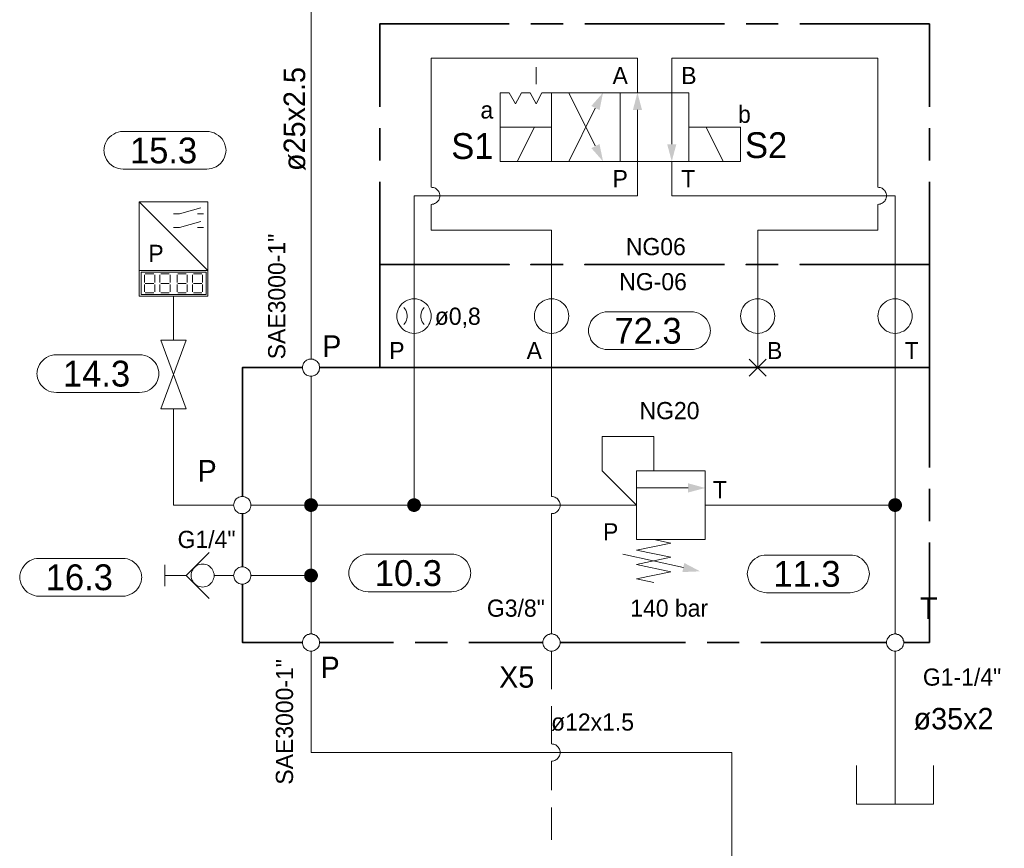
# Model space of a CAD drawing. Header units: millimetres. Extents: x 0 to 138, y 0 to 47.
# Tile 18 of 165: x 19.88 to 23.48, y 8.69 to 11.72. Entities that reach past the tile are written whole.
import ezdxf

# ---------------------------------------------------------------- set-up
doc = ezdxf.new("R2010")
doc.units = ezdxf.units.MM
for name, color, linetype in [('PDF_Geomertry', 7, 'Continuous'), ('PDF_Solid Fills', 7, 'Continuous'), ('PDF_Text', 7, 'Continuous')]:
    doc.layers.add(name, color=color, linetype=linetype)
doc.styles.add('PDF Arial', font='txt')

msp = doc.modelspace()

# ---------------------------------------------------------------- hatches: boundary and pattern name
at = {"layer": 'PDF_Solid Fills', "transparency": 33554559}
for points in [[(20.9432, 9.941), (20.9182, 9.9443), (20.9187, 9.9471)], [(20.9432, 9.941), (20.9182, 9.941), (20.9182, 9.9443)], [(20.9432, 9.941), (20.9187, 9.9471), (20.9196, 9.9507)], [(20.9432, 9.941), (20.9196, 9.9507), (20.921, 9.9535)], [(20.9432, 9.941), (20.921, 9.9535), (20.9229, 9.9562)], [(20.9432, 9.941), (20.9229, 9.9562), (20.9251, 9.959)], [(20.9432, 9.941), (20.9251, 9.959), (20.9279, 9.961)], [(20.9432, 9.941), (20.9279, 9.961), (20.9307, 9.9624)], [(20.9432, 9.941), (20.9307, 9.9624), (20.9335, 9.9638)], [(20.9432, 9.941), (20.9335, 9.9638), (20.9363, 9.9651)], [(20.9432, 9.941), (20.9363, 9.9651), (20.9396, 9.966)], [(20.9432, 9.941), (20.9396, 9.966), (20.9432, 9.966)], [(20.9432, 9.941), (20.946, 9.966), (20.9493, 9.9651)], [(20.9432, 9.941), (20.9432, 9.966), (20.946, 9.966)], [(20.9432, 9.941), (20.9493, 9.9651), (20.9529, 9.9638)], [(20.9432, 9.941), (20.9529, 9.9638), (20.9557, 9.9624)], [(20.9432, 9.941), (20.9557, 9.9624), (20.9585, 9.961)], [(20.9432, 9.941), (20.9585, 9.961), (20.9604, 9.959)], [(20.9432, 9.941), (20.9604, 9.959), (20.9632, 9.9562)], [(20.9432, 9.941), (20.9632, 9.9562), (20.9646, 9.9535)], [(20.9432, 9.941), (20.9646, 9.9535), (20.966, 9.9507)], [(20.9432, 9.941), (20.966, 9.9507), (20.9674, 9.9471)], [(20.9432, 9.941), (20.9674, 9.9471), (20.9682, 9.9443)], [(20.9432, 9.941), (20.9682, 9.9443), (20.9682, 9.941)], [(21.3201, 9.941), (21.2951, 9.9443), (21.296, 9.9471)], [(21.3201, 9.941), (21.2951, 9.941), (21.2951, 9.9443)], [(21.3201, 9.941), (21.296, 9.9471), (21.2965, 9.9507)], [(21.3201, 9.941), (21.2965, 9.9507), (21.2988, 9.9535)], [(21.3201, 9.941), (21.2988, 9.9535), (21.3001, 9.9562)], [(21.3201, 9.941), (21.3001, 9.9562), (21.3021, 9.959)], [(21.3201, 9.941), (21.3021, 9.959), (21.3049, 9.961)], [(21.3201, 9.941), (21.3049, 9.961), (21.3076, 9.9624)], [(21.3201, 9.941), (21.3076, 9.9624), (21.3104, 9.9638)], [(21.3201, 9.941), (21.3104, 9.9638), (21.314, 9.9651)], [(21.3201, 9.941), (21.314, 9.9651), (21.3168, 9.966)], [(21.3201, 9.941), (21.3168, 9.966), (21.3201, 9.966)], [(21.3201, 9.941), (21.3237, 9.966), (21.3265, 9.9651)], [(21.3201, 9.941), (21.3201, 9.966), (21.3237, 9.966)], [(21.3201, 9.941), (21.3265, 9.9651), (21.3299, 9.9638)], [(21.3201, 9.941), (21.3299, 9.9638), (21.3326, 9.9624)], [(21.3201, 9.941), (21.3326, 9.9624), (21.3354, 9.961)], [(21.3201, 9.941), (21.3354, 9.961), (21.3382, 9.959)], [(21.3201, 9.941), (21.3382, 9.959), (21.3404, 9.9562)], [(21.3201, 9.941), (21.3404, 9.9562), (21.3418, 9.9535)], [(21.3201, 9.941), (21.3418, 9.9535), (21.3432, 9.9507)], [(21.3201, 9.941), (21.3432, 9.9507), (21.3446, 9.9471)], [(21.3201, 9.941), (21.3446, 9.9471), (21.3451, 9.9443)], [(21.3201, 9.941), (21.3451, 9.9443), (21.3451, 9.941)], [(23.0807, 9.941), (23.0557, 9.9443), (23.0562, 9.9471)], [(23.0807, 9.941), (23.0557, 9.941), (23.0557, 9.9443)], [(23.0807, 9.941), (23.0562, 9.9471), (23.0571, 9.9507)], [(23.0807, 9.941), (23.0571, 9.9507), (23.0585, 9.9535)], [(23.0807, 9.941), (23.0585, 9.9535), (23.0604, 9.9562)], [(23.0807, 9.941), (23.0604, 9.9562), (23.0626, 9.959)], [(23.0807, 9.941), (23.0626, 9.959), (23.0654, 9.961)], [(23.0807, 9.941), (23.0654, 9.961), (23.0682, 9.9624)], [(23.0807, 9.941), (23.0682, 9.9624), (23.071, 9.9638)], [(23.0807, 9.941), (23.071, 9.9638), (23.0737, 9.9651)], [(23.0807, 9.941), (23.0737, 9.9651), (23.0771, 9.966)], [(23.0807, 9.941), (23.0771, 9.966), (23.0807, 9.966)], [(23.0807, 9.941), (23.0835, 9.966), (23.0868, 9.9651)], [(23.0807, 9.941), (23.0807, 9.966), (23.0835, 9.966)], [(23.0807, 9.941), (23.0868, 9.9651), (23.0904, 9.9638)], [(23.0807, 9.941), (23.0904, 9.9638), (23.0932, 9.9624)], [(23.0807, 9.941), (23.0932, 9.9624), (23.096, 9.961)], [(23.0807, 9.941), (23.096, 9.961), (23.0979, 9.959)], [(23.0807, 9.941), (23.0979, 9.959), (23.1001, 9.9562)], [(23.0807, 9.941), (23.1001, 9.9562), (23.1021, 9.9535)], [(23.0807, 9.941), (23.1021, 9.9535), (23.1035, 9.9507)], [(23.0807, 9.941), (23.1035, 9.9507), (23.1049, 9.9471)], [(23.0807, 9.941), (23.1049, 9.9471), (23.1057, 9.9443)], [(23.0807, 9.941), (23.1057, 9.9443), (23.1057, 9.941)], [(20.9432, 9.941), (20.9182, 9.9374), (20.9182, 9.941)], [(20.9432, 9.941), (20.9187, 9.9346), (20.9182, 9.9374)], [(20.9432, 9.941), (20.9196, 9.9313), (20.9187, 9.9346)], [(20.9432, 9.941), (20.921, 9.9285), (20.9196, 9.9313)], [(20.9432, 9.941), (20.9229, 9.9257), (20.921, 9.9285)], [(20.9432, 9.941), (20.9251, 9.9229), (20.9229, 9.9257)], [(20.9432, 9.941), (20.9279, 9.9207), (20.9251, 9.9229)], [(20.9432, 9.941), (20.9307, 9.9193), (20.9279, 9.9207)], [(20.9432, 9.941), (20.9335, 9.9179), (20.9307, 9.9193)], [(20.9432, 9.941), (20.9363, 9.9165), (20.9335, 9.9179)], [(20.9432, 9.941), (20.9396, 9.916), (20.9363, 9.9165)], [(20.9432, 9.941), (20.9432, 9.916), (20.9396, 9.916)], [(20.9432, 9.941), (20.946, 9.916), (20.9432, 9.916)], [(20.9432, 9.941), (20.9493, 9.9165), (20.946, 9.916)], [(20.9432, 9.941), (20.9529, 9.9179), (20.9493, 9.9165)], [(20.9432, 9.941), (20.9557, 9.9193), (20.9529, 9.9179)], [(20.9432, 9.941), (20.9585, 9.9207), (20.9557, 9.9193)], [(20.9432, 9.941), (20.9604, 9.9229), (20.9585, 9.9207)], [(20.9432, 9.941), (20.9632, 9.9257), (20.9604, 9.9229)], [(20.9432, 9.941), (20.9646, 9.9285), (20.9632, 9.9257)], [(20.9432, 9.941), (20.966, 9.9313), (20.9646, 9.9285)], [(20.9432, 9.941), (20.9674, 9.9346), (20.966, 9.9313)], [(20.9432, 9.941), (20.9682, 9.9374), (20.9674, 9.9346)], [(20.9432, 9.941), (20.9682, 9.941), (20.9682, 9.9374)], [(21.3201, 9.941), (21.2951, 9.9374), (21.2951, 9.941)], [(21.3201, 9.941), (21.296, 9.9346), (21.2951, 9.9374)], [(21.3201, 9.941), (21.2965, 9.9313), (21.296, 9.9346)], [(21.3201, 9.941), (21.2988, 9.9285), (21.2965, 9.9313)], [(21.3201, 9.941), (21.3001, 9.9257), (21.2988, 9.9285)], [(21.3201, 9.941), (21.3021, 9.9229), (21.3001, 9.9257)], [(21.3201, 9.941), (21.3049, 9.9207), (21.3021, 9.9229)], [(21.3201, 9.941), (21.3076, 9.9193), (21.3049, 9.9207)], [(21.3201, 9.941), (21.3104, 9.9179), (21.3076, 9.9193)], [(21.3201, 9.941), (21.314, 9.9165), (21.3104, 9.9179)], [(21.3201, 9.941), (21.3168, 9.916), (21.314, 9.9165)], [(21.3201, 9.941), (21.3201, 9.916), (21.3168, 9.916)], [(21.3201, 9.941), (21.3237, 9.916), (21.3201, 9.916)], [(21.3201, 9.941), (21.3265, 9.9165), (21.3237, 9.916)], [(21.3201, 9.941), (21.3299, 9.9179), (21.3265, 9.9165)], [(21.3201, 9.941), (21.3326, 9.9193), (21.3299, 9.9179)], [(21.3201, 9.941), (21.3354, 9.9207), (21.3326, 9.9193)], [(21.3201, 9.941), (21.3382, 9.9229), (21.3354, 9.9207)], [(21.3201, 9.941), (21.3404, 9.9257), (21.3382, 9.9229)], [(21.3201, 9.941), (21.3418, 9.9285), (21.3404, 9.9257)], [(21.3201, 9.941), (21.3432, 9.9313), (21.3418, 9.9285)], [(21.3201, 9.941), (21.3446, 9.9346), (21.3432, 9.9313)], [(21.3201, 9.941), (21.3451, 9.9374), (21.3446, 9.9346)], [(21.3201, 9.941), (21.3451, 9.941), (21.3451, 9.9374)], [(23.0807, 9.941), (23.0557, 9.9374), (23.0557, 9.941)], [(23.0807, 9.941), (23.0562, 9.9346), (23.0557, 9.9374)], [(23.0807, 9.941), (23.0571, 9.9313), (23.0562, 9.9346)], [(23.0807, 9.941), (23.0585, 9.9285), (23.0571, 9.9313)], [(23.0807, 9.941), (23.0604, 9.9257), (23.0585, 9.9285)], [(23.0807, 9.941), (23.0626, 9.9229), (23.0604, 9.9257)], [(23.0807, 9.941), (23.0654, 9.9207), (23.0626, 9.9229)], [(23.0807, 9.941), (23.0682, 9.9193), (23.0654, 9.9207)], [(23.0807, 9.941), (23.071, 9.9179), (23.0682, 9.9193)], [(23.0807, 9.941), (23.0737, 9.9165), (23.071, 9.9179)], [(23.0807, 9.941), (23.0771, 9.916), (23.0737, 9.9165)], [(23.0807, 9.941), (23.0807, 9.916), (23.0771, 9.916)], [(23.0807, 9.941), (23.0835, 9.916), (23.0807, 9.916)], [(23.0807, 9.941), (23.0868, 9.9165), (23.0835, 9.916)], [(23.0807, 9.941), (23.0904, 9.9179), (23.0868, 9.9165)], [(23.0807, 9.941), (23.0932, 9.9193), (23.0904, 9.9179)], [(23.0807, 9.941), (23.096, 9.9207), (23.0932, 9.9193)], [(23.0807, 9.941), (23.0979, 9.9229), (23.096, 9.9207)], [(23.0807, 9.941), (23.1001, 9.9257), (23.0979, 9.9229)], [(23.0807, 9.941), (23.1021, 9.9285), (23.1001, 9.9257)], [(23.0807, 9.941), (23.1035, 9.9313), (23.1021, 9.9285)], [(23.0807, 9.941), (23.1049, 9.9346), (23.1035, 9.9313)], [(23.0807, 9.941), (23.1057, 9.9374), (23.1049, 9.9346)], [(23.0807, 9.941), (23.1057, 9.941), (23.1057, 9.9374)], [(20.9432, 9.6832), (20.9187, 9.6896), (20.9196, 9.6929)], [(20.9432, 9.6832), (20.9196, 9.6929), (20.921, 9.6957)], [(20.9432, 9.6832), (20.921, 9.6957), (20.9229, 9.6985)], [(20.9432, 9.6832), (20.9229, 9.6985), (20.9251, 9.7007)], [(20.9432, 9.6832), (20.9251, 9.7007), (20.9279, 9.7035)], [(20.9432, 9.6832), (20.9279, 9.7035), (20.9307, 9.7049)], [(20.9432, 9.6832), (20.9307, 9.7049), (20.9335, 9.7062)], [(20.9432, 9.6832), (20.9335, 9.7062), (20.9363, 9.7076)], [(20.9432, 9.6832), (20.9363, 9.7076), (20.9396, 9.7082)], [(20.9432, 9.6832), (20.9396, 9.7082), (20.9432, 9.7082)], [(20.9432, 9.6832), (20.946, 9.7082), (20.9493, 9.7076)], [(20.9432, 9.6832), (20.9432, 9.7082), (20.946, 9.7082)], [(20.9432, 9.6832), (20.9493, 9.7076), (20.9529, 9.7062)], [(20.9432, 9.6832), (20.9529, 9.7062), (20.9557, 9.7049)], [(20.9432, 9.6832), (20.9557, 9.7049), (20.9585, 9.7035)], [(20.9432, 9.6832), (20.9585, 9.7035), (20.9604, 9.7007)], [(20.9432, 9.6832), (20.9604, 9.7007), (20.9632, 9.6985)], [(20.9432, 9.6832), (20.9632, 9.6985), (20.9646, 9.6957)], [(20.9432, 9.6832), (20.9646, 9.6957), (20.966, 9.6929)], [(20.9432, 9.6832), (20.966, 9.6929), (20.9674, 9.6896)], [(20.9432, 9.6832), (20.9182, 9.6868), (20.9187, 9.6896)], [(20.9432, 9.6832), (20.9182, 9.6832), (20.9182, 9.6868)], [(20.9432, 9.6832), (20.9182, 9.6799), (20.9182, 9.6832)], [(20.9432, 9.6832), (20.9187, 9.6763), (20.9182, 9.6799)], [(20.9432, 9.6832), (20.9196, 9.6735), (20.9187, 9.6763)], [(20.9432, 9.6832), (20.921, 9.6707), (20.9196, 9.6735)], [(20.9432, 9.6832), (20.9229, 9.6679), (20.921, 9.6707)], [(20.9432, 9.6832), (20.9251, 9.6651), (20.9229, 9.6679)], [(20.9432, 9.6832), (20.9279, 9.6632), (20.9251, 9.6651)], [(20.9432, 9.6832), (20.9307, 9.661), (20.9279, 9.6632)], [(20.9432, 9.6832), (20.9335, 9.6596), (20.9307, 9.661)], [(20.9432, 9.6832), (20.9363, 9.659), (20.9335, 9.6596)], [(20.9432, 9.6832), (20.9396, 9.6582), (20.9363, 9.659)], [(20.9432, 9.6832), (20.9432, 9.6582), (20.9396, 9.6582)], [(20.9432, 9.6832), (20.9674, 9.6896), (20.9682, 9.6868)], [(20.9432, 9.6832), (20.9682, 9.6868), (20.9682, 9.6832)], [(20.9432, 9.6832), (20.946, 9.6582), (20.9432, 9.6582)], [(20.9432, 9.6832), (20.9493, 9.659), (20.946, 9.6582)], [(20.9432, 9.6832), (20.9529, 9.6596), (20.9493, 9.659)], [(20.9432, 9.6832), (20.9557, 9.661), (20.9529, 9.6596)], [(20.9432, 9.6832), (20.9585, 9.6632), (20.9557, 9.661)], [(20.9432, 9.6832), (20.9604, 9.6651), (20.9585, 9.6632)], [(20.9432, 9.6832), (20.9632, 9.6679), (20.9604, 9.6651)], [(20.9432, 9.6832), (20.9646, 9.6707), (20.9632, 9.6679)], [(20.9432, 9.6832), (20.966, 9.6735), (20.9646, 9.6707)], [(20.9432, 9.6832), (20.9674, 9.6763), (20.966, 9.6735)], [(20.9432, 9.6832), (20.9682, 9.6799), (20.9674, 9.6763)], [(20.9432, 9.6832), (20.9682, 9.6832), (20.9682, 9.6799)]]:
    msp.add_hatch(color=256, dxfattribs=at).paths.add_polyline_path(points)

# ---------------------------------------------------------------- linework, layer by layer
at = {"layer": 'PDF_Geomertry', "lineweight": 15}
for points in [[(20.9432, 10.4749), (20.9432, 11.8554)], [(22.1376, 11.4499), (22.1376, 11.5757), (21.3826, 11.5757), (21.3826, 11.104), (21.3868, 11.1035), (21.391, 11.1026), (21.3951, 11.1012), (21.3988, 11.0999), (21.4021, 11.0971), (21.4049, 11.0943), (21.4076, 11.0915), (21.4104, 11.0882), (21.4118, 11.0846), (21.4132, 11.0804), (21.414, 11.0763), (21.4146, 11.0721), (21.414, 11.0688), (21.4132, 11.0646), (21.4118, 11.0604), (21.4104, 11.0568), (21.4076, 11.0535), (21.4049, 11.0499), (21.4021, 11.0479), (21.3988, 11.0451), (21.3951, 11.0438), (21.391, 11.0424), (21.3868, 11.0415), (21.3826, 11.041), (21.3868, 11.0415), (21.391, 11.0424), (21.3951, 11.0438), (21.3988, 11.0451), (21.4021, 11.0479), (21.4049, 11.0499), (21.4076, 11.0535), (21.4104, 11.0568), (21.4118, 11.0604), (21.4132, 11.0646), (21.414, 11.0688), (21.4146, 11.0721), (21.414, 11.0763), (21.4132, 11.0804), (21.4118, 11.0846), (21.4104, 11.0882), (21.4076, 11.0915), (21.4049, 11.0943), (21.4021, 11.0971), (21.3988, 11.0999), (21.3951, 11.1012), (21.391, 11.1026), (21.3868, 11.1035), (21.3826, 11.104)], [(23.0174, 11.104), (23.0174, 11.5757), (22.2632, 11.5757), (22.2632, 11.4499), (22.2632, 11.261)], [(21.7668, 11.4813), (21.7668, 11.5438)], [(21.8863, 11.4499), (21.9835, 11.2549)], [(22.1974, 10.0665), (22.1974, 10.1924), (22.0085, 10.1924), (22.0085, 10.0665), (22.134, 9.941), (21.3201, 9.941), (21.3201, 10.4438), (21.3201, 10.8207), (21.3201, 11.0721), (22.1376, 11.0721), (22.1376, 11.1985), (22.1376, 11.3868)], [(21.8863, 11.1985), (21.9835, 11.3937)], [(21.6974, 11.1985), (21.7604, 11.3243)], [(22.4515, 11.1985), (22.389, 11.3243)], [(23.0807, 9.4693), (23.0807, 9.941), (23.0807, 10.4438), (23.0807, 10.8207), (23.0807, 11.0721), (22.2632, 11.0721), (22.2632, 11.1985)], [(22.5779, 10.4438), (22.5779, 10.8207), (22.5779, 10.9465), (23.0174, 10.9465), (23.0174, 11.041), (23.0215, 11.0415), (23.0257, 11.0424), (23.0299, 11.0438), (23.0335, 11.0451), (23.0368, 11.0479), (23.0396, 11.0499), (23.0424, 11.0535), (23.0446, 11.0568), (23.0465, 11.0604), (23.0479, 11.0646), (23.0488, 11.0688), (23.0488, 11.0721), (23.0488, 11.0763), (23.0479, 11.0804), (23.0465, 11.0846), (23.0446, 11.0882), (23.0424, 11.0915), (23.0396, 11.0943), (23.0368, 11.0971), (23.0335, 11.0999), (23.0299, 11.1012), (23.0257, 11.1026), (23.0215, 11.1035), (23.0174, 11.104), (23.0215, 11.1035), (23.0257, 11.1026), (23.0299, 11.1012), (23.0335, 11.0999), (23.0368, 11.0971), (23.0396, 11.0943), (23.0424, 11.0915), (23.0446, 11.0882), (23.0465, 11.0846), (23.0479, 11.0804), (23.0488, 11.0763), (23.0488, 11.0721), (23.0488, 11.0688), (23.0479, 11.0646), (23.0465, 11.0604), (23.0446, 11.0568), (23.0424, 11.0535), (23.0396, 11.0499), (23.0368, 11.0479), (23.0335, 11.0451), (23.0299, 11.0438), (23.0257, 11.0424), (23.0215, 11.0415), (23.0174, 11.041)], [(20.314, 10.7993), (20.314, 10.7049), (20.566, 10.7049), (20.566, 10.7993), (20.314, 11.0507)], [(20.4404, 11.0063), (20.4618, 11.0063), (20.5404, 11.0285)], [(21.3826, 11.041), (21.3826, 10.9465), (21.8229, 10.9465), (21.8229, 10.8207), (21.8229, 10.4438), (21.8229, 9.9721)], [(20.5279, 11.0063), (20.5501, 11.0063)], [(20.4404, 10.9562), (20.4618, 10.9562), (20.5404, 10.9785)], [(20.5279, 10.9562), (20.5501, 10.9562)], [(20.3335, 10.7549), (20.3335, 10.7832)], [(20.3363, 10.7868), (20.3674, 10.7868)], [(20.371, 10.7832), (20.371, 10.7549)], [(20.3896, 10.7549), (20.3896, 10.7832)], [(20.3932, 10.7868), (20.4243, 10.7868)], [(20.4271, 10.7832), (20.4271, 10.7549)], [(20.4529, 10.7549), (20.4529, 10.7832)], [(20.4557, 10.7868), (20.4868, 10.7868)], [(20.4904, 10.7832), (20.4904, 10.7549)], [(20.509, 10.7549), (20.509, 10.7832)], [(20.5126, 10.7868), (20.5437, 10.7868)], [(20.5465, 10.7832), (20.5465, 10.7549)], [(20.3335, 10.7207), (20.3335, 10.7485)], [(20.3363, 10.7521), (20.3674, 10.7521)], [(20.371, 10.7485), (20.371, 10.7207)], [(20.3896, 10.7207), (20.3896, 10.7485)], [(20.3932, 10.7521), (20.4243, 10.7521)], [(20.4271, 10.7485), (20.4271, 10.7207)], [(20.4529, 10.7207), (20.4529, 10.7485)], [(20.4557, 10.7521), (20.4868, 10.7521)], [(20.4904, 10.7485), (20.4904, 10.7207)], [(20.509, 10.7207), (20.509, 10.7485)], [(20.5126, 10.7521), (20.5437, 10.7521)], [(20.5465, 10.7485), (20.5465, 10.7207)], [(20.3674, 10.7174), (20.3363, 10.7174)], [(20.4243, 10.7174), (20.3932, 10.7174)], [(20.4404, 10.5443), (20.4404, 10.7049)], [(20.4868, 10.7174), (20.4557, 10.7174)], [(20.5437, 10.7174), (20.5126, 10.7174)], [(21.3201, 10.6951), (21.3201, 10.5693)], [(22.5779, 10.6951), (22.5779, 10.5693)], [(23.0807, 10.6951), (23.0807, 10.5693)], [(21.2826, 10.6012), (21.2868, 10.6063), (21.2904, 10.611), (21.2924, 10.6174), (21.2937, 10.6229), (21.2951, 10.629), (21.2951, 10.6354), (21.2937, 10.6415), (21.2924, 10.6479), (21.2904, 10.6535), (21.2868, 10.659), (21.2826, 10.6637)], [(21.3571, 10.6637), (21.3535, 10.659), (21.3501, 10.6535), (21.3479, 10.6479), (21.346, 10.6415), (21.3451, 10.6354), (21.3451, 10.629), (21.346, 10.6229), (21.3479, 10.6174), (21.3501, 10.611), (21.3535, 10.6063), (21.3571, 10.6012)], [(22.546, 10.4124), (22.609, 10.4749)], [(22.609, 10.4124), (22.546, 10.4749)], [(20.9432, 10.4124), (20.9432, 9.941), (20.9432, 9.6832), (20.9432, 9.4693)], [(20.6599, 9.941), (20.4404, 9.941), (20.4404, 10.2929)], [(22.134, 10.0035), (22.3229, 10.0035)], [(21.8229, 9.4693), (21.8229, 9.9096), (21.8271, 9.9096), (21.8313, 9.9104), (21.8349, 9.9118), (21.839, 9.9137), (21.8424, 9.916), (21.8451, 9.9188), (21.8479, 9.9215), (21.8501, 9.9249), (21.8521, 9.929), (21.8535, 9.9326), (21.8543, 9.9368), (21.8543, 9.941), (21.8543, 9.9451), (21.8535, 9.9493), (21.8521, 9.9526), (21.8501, 9.9568), (21.8479, 9.9604), (21.8451, 9.9632), (21.8424, 9.966), (21.839, 9.9679), (21.8349, 9.9701), (21.8313, 9.9715), (21.8271, 9.9721), (21.8229, 9.9721), (21.8271, 9.9721), (21.8313, 9.9715), (21.8349, 9.9701), (21.839, 9.9679), (21.8424, 9.966), (21.8451, 9.9632), (21.8479, 9.9604), (21.8501, 9.9568), (21.8521, 9.9526), (21.8535, 9.9493), (21.8543, 9.9451), (21.8543, 9.941), (21.8543, 9.9368), (21.8535, 9.9326), (21.8521, 9.929), (21.8501, 9.9249), (21.8479, 9.9215), (21.8451, 9.9188), (21.8424, 9.916), (21.839, 9.9137), (21.8349, 9.9118), (21.8313, 9.9104), (21.8271, 9.9096), (21.8229, 9.9096)], [(20.7229, 9.941), (20.9432, 9.941), (21.3201, 9.941)], [(22.3854, 9.941), (23.0807, 9.941)], [(22.1974, 9.8151), (22.2599, 9.8021), (22.134, 9.7757), (22.2599, 9.7499), (22.134, 9.7235), (22.2599, 9.6971), (22.134, 9.6707), (22.1974, 9.6582)], [(20.571, 9.7674), (20.4868, 9.6832), (20.571, 9.5993)], [(22.084, 9.7618), (22.3057, 9.7124)], [(20.4085, 9.6437), (20.4085, 9.7221)], [(20.4868, 9.6832), (20.4085, 9.6832)], [(20.5882, 9.6832), (20.6126, 9.6832), (20.6599, 9.6832)], [(20.7229, 9.6832), (20.9432, 9.6832)], [(20.9432, 9.4063), (20.9432, 9.0354), (22.4835, 9.0354), (22.4835, 6.9576), (22.4835, 6.6938), (22.3515, 6.6938), (20.8113, 6.6938), (20.2826, 6.6938), (20.239, 6.6938), (20.239, 6.2535), (20.239, 6.166)], [(21.8229, 9.2679), (21.8229, 9.4063)], [(23.0807, 8.8471), (23.0807, 9.0549), (23.0807, 9.4063)], [(21.8229, 9.0674), (21.8229, 9.2054)], [(21.8229, 8.8979), (21.8229, 9.004), (21.8271, 9.004), (21.8313, 9.0054), (21.8349, 9.0068), (21.839, 9.0082), (21.8424, 9.0104), (21.8451, 9.0132), (21.8479, 9.0165), (21.8501, 9.0201), (21.8521, 9.0235), (21.8535, 9.0276), (21.8543, 9.0313), (21.8543, 9.0354), (21.8543, 9.0396), (21.8535, 9.0438), (21.8521, 9.0479), (21.8501, 9.0513), (21.8479, 9.0549), (21.8451, 9.0576), (21.8424, 9.0604), (21.839, 9.0632), (21.8349, 9.0646), (21.8313, 9.066), (21.8271, 9.0665), (21.8229, 9.0674), (21.8271, 9.0665), (21.8313, 9.066), (21.8349, 9.0646), (21.839, 9.0632), (21.8424, 9.0604), (21.8451, 9.0576), (21.8479, 9.0549), (21.8501, 9.0513), (21.8521, 9.0479), (21.8535, 9.0438), (21.8543, 9.0396), (21.8543, 9.0354), (21.8543, 9.0313), (21.8535, 9.0276), (21.8521, 9.0235), (21.8501, 9.0201), (21.8479, 9.0165), (21.8451, 9.0132), (21.8424, 9.0104), (21.839, 9.0082), (21.8349, 9.0068), (21.8313, 9.0054), (21.8271, 9.004), (21.8229, 9.004)], [(22.939, 8.9882), (22.939, 8.8471), (23.2215, 8.8471), (23.2215, 8.9882)], [(21.8229, 8.7165), (21.8229, 8.8346)]]:
    msp.add_lwpolyline(points, dxfattribs=at)
at = {"layer": 'PDF_Geomertry', "lineweight": 35}
for points in [[(21.6687, 11.7013), (21.1946, 11.7013), (21.1946, 11.3985)], [(21.8654, 11.7013), (21.7474, 11.7013)], [(22.4563, 11.7013), (21.9446, 11.7013)], [(22.6529, 11.7013), (22.5349, 11.7013)], [(23.2063, 11.3985), (23.2063, 11.7013), (22.7321, 11.7013)], [(21.1946, 11.3201), (21.1946, 11.2021)], [(23.2063, 11.2021), (23.2063, 11.3201)], [(21.6687, 10.4438), (21.1946, 10.4438), (21.1946, 10.8207), (21.6687, 10.8207), (21.1946, 10.8207), (21.1946, 11.1235)], [(22.7321, 10.4438), (23.2063, 10.4438), (23.2063, 10.8207), (22.7321, 10.8207), (23.2063, 10.8207), (23.2063, 11.1235)], [(20.6918, 9.9721), (20.6918, 10.4438), (20.9118, 10.4438)], [(20.9743, 10.4438), (21.559, 10.4438)], [(21.6376, 10.4438), (21.7557, 10.4438)], [(21.8654, 10.4438), (21.7474, 10.4438)], [(21.834, 10.4438), (22.346, 10.4438)], [(22.4563, 10.4438), (21.9446, 10.4438)], [(22.4251, 10.4438), (22.5432, 10.4438)], [(22.6529, 10.4438), (22.5349, 10.4438)], [(22.6215, 10.4438), (23.2063, 10.4438), (23.2063, 10.0785)], [(23.2063, 9.8818), (23.2063, 9.9999)], [(20.6918, 9.7146), (20.6918, 9.9096)], [(23.1118, 9.4382), (23.2063, 9.4382), (23.2063, 9.8035)], [(20.9118, 9.4382), (20.6918, 9.4382), (20.6918, 9.6521)], [(20.9743, 9.4382), (21.2451, 9.4382)], [(21.3237, 9.4382), (21.4424, 9.4382)], [(21.521, 9.4382), (21.7918, 9.4382)], [(21.8543, 9.4382), (22.314, 9.4382)], [(22.3924, 9.4382), (22.5104, 9.4382)], [(22.5896, 9.4382), (23.0488, 9.4382)]]:
    msp.add_lwpolyline(points, dxfattribs=at)
at = {"layer": 'PDF_Geomertry', "lineweight": 15}
for points in [[(21.8229, 11.3243), (21.8229, 11.4499), (21.7882, 11.4499), (21.7668, 11.409), (21.7446, 11.4499), (21.7132, 11.4499), (21.691, 11.409), (21.6687, 11.4499), (21.6349, 11.4499), (21.6349, 11.3243)], [(22.0743, 11.4499), (21.8229, 11.4499), (21.8229, 11.1985), (22.0743, 11.1985), (22.0743, 11.4499)], [(22.3257, 11.1985), (22.0743, 11.1985), (22.0743, 11.4499), (22.3257, 11.4499), (22.3257, 11.1985)], [(21.6349, 11.1985), (21.8229, 11.1985), (21.8229, 11.3243), (21.6349, 11.3243), (21.6349, 11.1985)], [(22.3257, 11.1985), (22.5146, 11.1985), (22.5146, 11.3243), (22.3257, 11.3243), (22.3257, 11.1985)], [(20.5613, 11.3082), (20.5701, 11.3076), (20.5793, 11.3054), (20.5882, 11.3026), (20.5965, 11.2985), (20.6043, 11.2938), (20.6113, 11.2874), (20.6174, 11.2804), (20.6224, 11.2729), (20.6265, 11.2646), (20.6293, 11.2554), (20.6313, 11.2465), (20.6321, 11.2374), (20.6321, 11.241), (20.6313, 11.2313), (20.6293, 11.2221), (20.6265, 11.2138), (20.6224, 11.2054), (20.6174, 11.1979), (20.6113, 11.191), (20.6043, 11.1846), (20.5965, 11.179), (20.5882, 11.1757), (20.5793, 11.1721), (20.5701, 11.1707), (20.5613, 11.1701), (20.2563, 11.1701), (20.2465, 11.1707), (20.2376, 11.1721), (20.2293, 11.1757), (20.221, 11.179), (20.2132, 11.1846), (20.2063, 11.191), (20.2001, 11.1979), (20.1951, 11.2054), (20.191, 11.2138), (20.1876, 11.2221), (20.1863, 11.2313), (20.1854, 11.241), (20.1854, 11.2374), (20.1863, 11.2465), (20.1876, 11.2554), (20.191, 11.2646), (20.1951, 11.2729), (20.2001, 11.2804), (20.2063, 11.2874), (20.2132, 11.2938), (20.221, 11.2985), (20.2293, 11.3026), (20.2376, 11.3054), (20.2465, 11.3076), (20.2563, 11.3082), (20.5613, 11.3082)], [(20.314, 10.7993), (20.566, 10.7993), (20.566, 11.0507), (20.314, 11.0507), (20.314, 10.7993)], [(20.321, 10.7929), (20.5599, 10.7929), (20.5599, 10.711), (20.321, 10.711), (20.321, 10.7929)], [(21.3826, 10.6326), (21.3826, 10.641), (21.3807, 10.6485), (21.3785, 10.6563), (21.3743, 10.6637), (21.3701, 10.6707), (21.3646, 10.6771), (21.3585, 10.6826), (21.3515, 10.6868), (21.3446, 10.6901), (21.3363, 10.6929), (21.3285, 10.6951), (21.3201, 10.6951), (21.3118, 10.6951), (21.3043, 10.6929), (21.296, 10.6901), (21.289, 10.6868), (21.2821, 10.6826), (21.2757, 10.6771), (21.2701, 10.6707), (21.266, 10.6637), (21.2618, 10.6563), (21.259, 10.6485), (21.2576, 10.641), (21.2571, 10.6326), (21.2576, 10.6243), (21.259, 10.616), (21.2618, 10.6082), (21.266, 10.6012), (21.2701, 10.5943), (21.2757, 10.5882), (21.2821, 10.5826), (21.289, 10.5776), (21.296, 10.5743), (21.3043, 10.5715), (21.3118, 10.5701), (21.3201, 10.5693), (21.3285, 10.5701), (21.3363, 10.5715), (21.3446, 10.5743), (21.3515, 10.5776), (21.3585, 10.5826), (21.3646, 10.5882), (21.3701, 10.5943), (21.3743, 10.6012), (21.3785, 10.6082), (21.3807, 10.616), (21.3826, 10.6243), (21.3826, 10.6326)], [(21.8863, 10.6326), (21.8854, 10.641), (21.884, 10.6485), (21.8813, 10.6563), (21.8779, 10.6637), (21.8729, 10.6707), (21.8674, 10.6771), (21.8613, 10.6826), (21.8543, 10.6868), (21.8474, 10.6901), (21.8396, 10.6929), (21.8313, 10.6951), (21.8229, 10.6951), (21.8146, 10.6951), (21.8071, 10.6929), (21.7993, 10.6901), (21.7918, 10.6868), (21.7849, 10.6826), (21.7785, 10.6771), (21.7729, 10.6707), (21.7688, 10.6637), (21.7654, 10.6563), (21.7626, 10.6485), (21.7604, 10.641), (21.7604, 10.6326), (21.7604, 10.6243), (21.7626, 10.616), (21.7654, 10.6082), (21.7688, 10.6012), (21.7729, 10.5943), (21.7785, 10.5882), (21.7849, 10.5826), (21.7918, 10.5776), (21.7993, 10.5743), (21.8071, 10.5715), (21.8146, 10.5701), (21.8229, 10.5693), (21.8313, 10.5701), (21.8396, 10.5715), (21.8474, 10.5743), (21.8543, 10.5776), (21.8613, 10.5826), (21.8674, 10.5882), (21.8729, 10.5943), (21.8779, 10.6012), (21.8813, 10.6082), (21.884, 10.616), (21.8854, 10.6243), (21.8863, 10.6326)], [(22.6404, 10.6326), (22.6396, 10.641), (22.6382, 10.6485), (22.6354, 10.6563), (22.6321, 10.6637), (22.6271, 10.6707), (22.6224, 10.6771), (22.616, 10.6826), (22.609, 10.6868), (22.6015, 10.6901), (22.5938, 10.6929), (22.5854, 10.6951), (22.5779, 10.6951), (22.5696, 10.6951), (22.5613, 10.6929), (22.5535, 10.6901), (22.546, 10.6868), (22.539, 10.6826), (22.5326, 10.6771), (22.5279, 10.6707), (22.5229, 10.6637), (22.5196, 10.6563), (22.5168, 10.6485), (22.5154, 10.641), (22.5146, 10.6326), (22.5154, 10.6243), (22.5168, 10.616), (22.5196, 10.6082), (22.5229, 10.6012), (22.5279, 10.5943), (22.5326, 10.5882), (22.539, 10.5826), (22.546, 10.5776), (22.5535, 10.5743), (22.5613, 10.5715), (22.5696, 10.5701), (22.5779, 10.5693), (22.5854, 10.5701), (22.5938, 10.5715), (22.6015, 10.5743), (22.609, 10.5776), (22.616, 10.5826), (22.6224, 10.5882), (22.6271, 10.5943), (22.6321, 10.6012), (22.6354, 10.6082), (22.6382, 10.616), (22.6396, 10.6243), (22.6404, 10.6326)], [(23.1432, 10.6326), (23.1424, 10.641), (23.141, 10.6485), (23.1382, 10.6563), (23.1349, 10.6637), (23.1307, 10.6707), (23.1251, 10.6771), (23.1187, 10.6826), (23.1118, 10.6868), (23.1043, 10.6901), (23.0965, 10.6929), (23.089, 10.6951), (23.0807, 10.6951), (23.0724, 10.6951), (23.064, 10.6929), (23.0562, 10.6901), (23.0488, 10.6868), (23.0424, 10.6826), (23.0363, 10.6771), (23.0307, 10.6707), (23.0257, 10.6637), (23.0224, 10.6563), (23.0196, 10.6485), (23.0182, 10.641), (23.0174, 10.6326), (23.0182, 10.6243), (23.0196, 10.616), (23.0224, 10.6082), (23.0257, 10.6012), (23.0307, 10.5943), (23.0363, 10.5882), (23.0424, 10.5826), (23.0488, 10.5776), (23.0562, 10.5743), (23.064, 10.5715), (23.0724, 10.5701), (23.0807, 10.5693), (23.089, 10.5701), (23.0965, 10.5715), (23.1043, 10.5743), (23.1118, 10.5776), (23.1187, 10.5826), (23.1251, 10.5882), (23.1307, 10.5943), (23.1349, 10.6012), (23.1382, 10.6082), (23.141, 10.616), (23.1424, 10.6243), (23.1432, 10.6326)], [(22.334, 10.6479), (22.3432, 10.6479), (22.3521, 10.6457), (22.3613, 10.6429), (22.3696, 10.6388), (22.3771, 10.6332), (22.384, 10.6276), (22.3904, 10.6207), (22.3951, 10.6124), (22.3993, 10.6049), (22.4021, 10.5957), (22.4043, 10.5868), (22.4049, 10.5776), (22.4049, 10.5804), (22.4043, 10.5715), (22.4021, 10.5624), (22.3993, 10.5535), (22.3951, 10.5451), (22.3904, 10.5374), (22.384, 10.5304), (22.3771, 10.5243), (22.3696, 10.5193), (22.3613, 10.5151), (22.3521, 10.5124), (22.3432, 10.5104), (22.334, 10.5096), (22.0293, 10.5096), (22.0196, 10.5104), (22.0104, 10.5124), (22.0021, 10.5151), (21.9937, 10.5193), (21.9863, 10.5243), (21.9793, 10.5304), (21.9729, 10.5374), (21.9674, 10.5451), (21.964, 10.5535), (21.9604, 10.5624), (21.959, 10.5715), (21.9585, 10.5804), (21.9585, 10.5776), (21.959, 10.5868), (21.9604, 10.5957), (21.964, 10.6049), (21.9674, 10.6124), (21.9729, 10.6207), (21.9793, 10.6276), (21.9863, 10.6332), (21.9937, 10.6388), (22.0021, 10.6429), (22.0104, 10.6457), (22.0196, 10.6479), (22.0293, 10.6479), (22.334, 10.6479)], [(20.3932, 10.2929), (20.4868, 10.5443), (20.3932, 10.5443), (20.4868, 10.2929), (20.3932, 10.2929)], [(20.316, 10.491), (20.3251, 10.4901), (20.334, 10.4888), (20.3432, 10.4854), (20.3515, 10.4813), (20.359, 10.4762), (20.366, 10.4701), (20.3724, 10.4632), (20.3771, 10.4554), (20.3813, 10.4471), (20.384, 10.4388), (20.3863, 10.4299), (20.3868, 10.4201), (20.3868, 10.4235), (20.3863, 10.4137), (20.384, 10.4049), (20.3813, 10.3965), (20.3771, 10.3882), (20.3724, 10.3804), (20.366, 10.3735), (20.359, 10.3674), (20.3515, 10.3624), (20.3432, 10.3582), (20.334, 10.3549), (20.3251, 10.3535), (20.316, 10.3526), (20.0113, 10.3526), (20.0015, 10.3535), (19.9924, 10.3549), (19.984, 10.3582), (19.9757, 10.3624), (19.9682, 10.3674), (19.9613, 10.3735), (19.9549, 10.3804), (19.9493, 10.3882), (19.946, 10.3965), (19.9424, 10.4049), (19.941, 10.4137), (19.9404, 10.4235), (19.9404, 10.4201), (19.941, 10.4299), (19.9424, 10.4388), (19.946, 10.4471), (19.9493, 10.4554), (19.9549, 10.4632), (19.9613, 10.4701), (19.9682, 10.4762), (19.9757, 10.4813), (19.984, 10.4854), (19.9924, 10.4888), (20.0015, 10.4901), (20.0113, 10.491), (20.316, 10.491)], [(20.9743, 10.4438), (20.9743, 10.4479), (20.9729, 10.4521), (20.9724, 10.4562), (20.9701, 10.4596), (20.9682, 10.4632), (20.9654, 10.466), (20.9618, 10.4688), (20.9585, 10.4707), (20.9549, 10.4729), (20.9507, 10.4743), (20.9474, 10.4749), (20.9432, 10.4749), (20.939, 10.4749), (20.9349, 10.4743), (20.9307, 10.4729), (20.9271, 10.4707), (20.9238, 10.4688), (20.921, 10.466), (20.9182, 10.4632), (20.916, 10.4596), (20.914, 10.4562), (20.9126, 10.4521), (20.9118, 10.4479), (20.9118, 10.4438), (20.9118, 10.4396), (20.9126, 10.4354), (20.914, 10.4318), (20.916, 10.4285), (20.9182, 10.4249), (20.921, 10.4215), (20.9238, 10.4188), (20.9271, 10.4165), (20.9307, 10.4146), (20.9349, 10.4132), (20.939, 10.4124), (20.9432, 10.4124), (20.9474, 10.4124), (20.9507, 10.4132), (20.9549, 10.4146), (20.9585, 10.4165), (20.9618, 10.4188), (20.9654, 10.4215), (20.9682, 10.4249), (20.9701, 10.4285), (20.9724, 10.4318), (20.9729, 10.4354), (20.9743, 10.4396), (20.9743, 10.4438)], [(22.3854, 10.0665), (22.134, 10.0665), (22.134, 9.8151), (22.3854, 9.8151), (22.3854, 10.0665)], [(20.7229, 9.941), (20.7229, 9.9451), (20.7215, 9.9493), (20.7201, 9.9526), (20.7188, 9.9568), (20.7168, 9.9604), (20.714, 9.9632), (20.7104, 9.966), (20.7071, 9.9679), (20.7035, 9.9701), (20.6993, 9.9715), (20.696, 9.9721), (20.6918, 9.9721), (20.6876, 9.9721), (20.6835, 9.9715), (20.6793, 9.9701), (20.6757, 9.9679), (20.6724, 9.966), (20.6696, 9.9632), (20.6668, 9.9604), (20.664, 9.9568), (20.6626, 9.9526), (20.6613, 9.9493), (20.6604, 9.9451), (20.6599, 9.941), (20.6604, 9.9368), (20.6613, 9.9326), (20.6626, 9.929), (20.664, 9.9249), (20.6668, 9.9215), (20.6696, 9.9188), (20.6724, 9.916), (20.6757, 9.9137), (20.6793, 9.9118), (20.6835, 9.9104), (20.6876, 9.9096), (20.6918, 9.9096), (20.696, 9.9096), (20.6993, 9.9104), (20.7035, 9.9118), (20.7071, 9.9137), (20.7104, 9.916), (20.714, 9.9188), (20.7168, 9.9215), (20.7188, 9.9249), (20.7201, 9.929), (20.7215, 9.9326), (20.7229, 9.9368), (20.7229, 9.941)], [(20.2529, 9.7457), (20.2626, 9.7451), (20.2715, 9.7438), (20.2799, 9.741), (20.2882, 9.7368), (20.296, 9.7313), (20.3029, 9.7249), (20.309, 9.7179), (20.314, 9.7104), (20.3182, 9.7021), (20.3215, 9.6938), (20.3229, 9.6846), (20.3237, 9.6749), (20.3237, 9.6785), (20.3229, 9.6693), (20.3215, 9.6604), (20.3182, 9.6513), (20.314, 9.6429), (20.309, 9.6354), (20.3029, 9.6285), (20.296, 9.6221), (20.2882, 9.6174), (20.2799, 9.6132), (20.2715, 9.6104), (20.2626, 9.6082), (20.2529, 9.6076), (19.9479, 9.6076), (19.939, 9.6082), (19.9299, 9.6104), (19.921, 9.6132), (19.9126, 9.6174), (19.9049, 9.6221), (19.8979, 9.6285), (19.8918, 9.6354), (19.8868, 9.6429), (19.8826, 9.6513), (19.8799, 9.6604), (19.8779, 9.6693), (19.8771, 9.6785), (19.8771, 9.6749), (19.8779, 9.6846), (19.8799, 9.6938), (19.8826, 9.7021), (19.8868, 9.7104), (19.8918, 9.7179), (19.8979, 9.7249), (19.9049, 9.7313), (19.9126, 9.7368), (19.921, 9.741), (19.9299, 9.7438), (19.939, 9.7451), (19.9479, 9.7457), (20.2529, 9.7457)], [(21.4571, 9.7618), (21.466, 9.761), (21.4751, 9.759), (21.484, 9.7563), (21.4924, 9.7521), (21.5001, 9.7471), (21.5071, 9.741), (21.5132, 9.734), (21.5182, 9.7262), (21.5224, 9.7179), (21.5251, 9.709), (21.5271, 9.6999), (21.5279, 9.691), (21.5279, 9.6943), (21.5271, 9.6846), (21.5251, 9.6757), (21.5224, 9.6674), (21.5182, 9.659), (21.5132, 9.6513), (21.5071, 9.6443), (21.5001, 9.6382), (21.4924, 9.6326), (21.484, 9.629), (21.4751, 9.6257), (21.466, 9.6243), (21.4571, 9.6235), (21.1521, 9.6235), (21.1424, 9.6243), (21.1335, 9.6257), (21.1251, 9.629), (21.1168, 9.6326), (21.109, 9.6382), (21.1021, 9.6443), (21.096, 9.6513), (21.091, 9.659), (21.0868, 9.6674), (21.0835, 9.6757), (21.0821, 9.6846), (21.0813, 9.6943), (21.0813, 9.691), (21.0821, 9.6999), (21.0835, 9.709), (21.0868, 9.7179), (21.091, 9.7262), (21.096, 9.734), (21.1021, 9.741), (21.109, 9.7471), (21.1168, 9.7521), (21.1251, 9.7563), (21.1335, 9.759), (21.1424, 9.761), (21.1521, 9.7618), (21.4571, 9.7618)], [(22.9154, 9.7582), (22.9243, 9.7582), (22.9335, 9.7563), (22.9424, 9.7535), (22.9507, 9.7493), (22.9585, 9.7438), (22.9654, 9.7382), (22.9715, 9.7313), (22.9765, 9.7235), (22.9807, 9.7151), (22.9835, 9.7062), (22.9854, 9.6971), (22.9863, 9.6882), (22.9863, 9.691), (22.9854, 9.6818), (22.9835, 9.6729), (22.9807, 9.6637), (22.9765, 9.6554), (22.9715, 9.6479), (22.9654, 9.641), (22.9585, 9.6346), (22.9507, 9.6299), (22.9424, 9.6257), (22.9335, 9.6229), (22.9243, 9.6207), (22.9154, 9.6201), (22.6104, 9.6201), (22.6015, 9.6207), (22.5924, 9.6229), (22.5835, 9.6257), (22.5751, 9.6299), (22.5674, 9.6346), (22.5604, 9.641), (22.5543, 9.6479), (22.5493, 9.6554), (22.5451, 9.6637), (22.5424, 9.6729), (22.5404, 9.6818), (22.5396, 9.691), (22.5396, 9.6882), (22.5404, 9.6971), (22.5424, 9.7062), (22.5451, 9.7151), (22.5493, 9.7235), (22.5543, 9.7313), (22.5604, 9.7382), (22.5674, 9.7438), (22.5751, 9.7493), (22.5835, 9.7535), (22.5924, 9.7563), (22.6015, 9.7582), (22.6104, 9.7582), (22.9154, 9.7582)], [(20.5882, 9.6832), (20.5882, 9.6888), (20.5868, 9.6938), (20.5854, 9.6993), (20.5826, 9.704), (20.5799, 9.709), (20.5757, 9.7124), (20.5724, 9.7165), (20.5674, 9.7193), (20.5626, 9.7221), (20.5571, 9.7235), (20.5521, 9.7249), (20.5465, 9.7249), (20.541, 9.7249), (20.5354, 9.7235), (20.5307, 9.7221), (20.5257, 9.7193), (20.521, 9.7165), (20.5168, 9.7124), (20.5132, 9.709), (20.5104, 9.704), (20.5076, 9.6993), (20.5057, 9.6938), (20.5049, 9.6888), (20.5043, 9.6832), (20.5049, 9.6776), (20.5057, 9.6721), (20.5076, 9.6674), (20.5104, 9.6624), (20.5132, 9.6576), (20.5168, 9.6535), (20.521, 9.6499), (20.5257, 9.6471), (20.5307, 9.6443), (20.5354, 9.6429), (20.541, 9.6415), (20.5465, 9.641), (20.5521, 9.6415), (20.5571, 9.6429), (20.5626, 9.6443), (20.5674, 9.6471), (20.5724, 9.6499), (20.5757, 9.6535), (20.5799, 9.6576), (20.5826, 9.6624), (20.5854, 9.6674), (20.5868, 9.6721), (20.5882, 9.6776), (20.5882, 9.6832)], [(20.7229, 9.6832), (20.7229, 9.6874), (20.7215, 9.6915), (20.7201, 9.6951), (20.7188, 9.6985), (20.7168, 9.7021), (20.714, 9.7054), (20.7104, 9.7082), (20.7071, 9.7104), (20.7035, 9.7124), (20.6993, 9.7138), (20.696, 9.7146), (20.6918, 9.7146), (20.6876, 9.7146), (20.6835, 9.7138), (20.6793, 9.7124), (20.6757, 9.7104), (20.6724, 9.7082), (20.6696, 9.7054), (20.6668, 9.7021), (20.664, 9.6985), (20.6626, 9.6951), (20.6613, 9.6915), (20.6604, 9.6874), (20.6599, 9.6832), (20.6604, 9.679), (20.6613, 9.6749), (20.6626, 9.6707), (20.664, 9.6674), (20.6668, 9.6637), (20.6696, 9.661), (20.6724, 9.6582), (20.6757, 9.6563), (20.6793, 9.654), (20.6835, 9.6526), (20.6876, 9.6521), (20.6918, 9.6521), (20.696, 9.6521), (20.6993, 9.6526), (20.7035, 9.654), (20.7071, 9.6563), (20.7104, 9.6582), (20.714, 9.661), (20.7168, 9.6637), (20.7188, 9.6674), (20.7201, 9.6707), (20.7215, 9.6749), (20.7229, 9.679), (20.7229, 9.6832)], [(20.9743, 9.4382), (20.9743, 9.4424), (20.9729, 9.4457), (20.9724, 9.4499), (20.9701, 9.4535), (20.9682, 9.4568), (20.9654, 9.4604), (20.9618, 9.4632), (20.9585, 9.4651), (20.9549, 9.4674), (20.9507, 9.4679), (20.9474, 9.4693), (20.9432, 9.4693), (20.939, 9.4693), (20.9349, 9.4679), (20.9307, 9.4674), (20.9271, 9.4651), (20.9238, 9.4632), (20.921, 9.4604), (20.9182, 9.4568), (20.916, 9.4535), (20.914, 9.4499), (20.9126, 9.4457), (20.9118, 9.4424), (20.9118, 9.4382), (20.9118, 9.434), (20.9126, 9.4299), (20.914, 9.4257), (20.916, 9.4221), (20.9182, 9.4188), (20.921, 9.416), (20.9238, 9.4132), (20.9271, 9.411), (20.9307, 9.409), (20.9349, 9.4076), (20.939, 9.4068), (20.9432, 9.4063), (20.9474, 9.4068), (20.9507, 9.4076), (20.9549, 9.409), (20.9585, 9.411), (20.9618, 9.4132), (20.9654, 9.416), (20.9682, 9.4188), (20.9701, 9.4221), (20.9724, 9.4257), (20.9729, 9.4299), (20.9743, 9.434), (20.9743, 9.4382)], [(21.8543, 9.4382), (21.8543, 9.4424), (21.8535, 9.4457), (21.8521, 9.4499), (21.8501, 9.4535), (21.8479, 9.4568), (21.8451, 9.4604), (21.8424, 9.4632), (21.839, 9.4651), (21.8349, 9.4674), (21.8313, 9.4679), (21.8271, 9.4693), (21.8229, 9.4693), (21.8188, 9.4693), (21.8146, 9.4679), (21.8113, 9.4674), (21.8076, 9.4651), (21.8043, 9.4632), (21.8007, 9.4604), (21.7979, 9.4568), (21.796, 9.4535), (21.7937, 9.4499), (21.7924, 9.4457), (21.7918, 9.4424), (21.7918, 9.4382), (21.7918, 9.434), (21.7924, 9.4299), (21.7937, 9.4257), (21.796, 9.4221), (21.7979, 9.4188), (21.8007, 9.416), (21.8043, 9.4132), (21.8076, 9.411), (21.8113, 9.409), (21.8146, 9.4076), (21.8188, 9.4068), (21.8229, 9.4063), (21.8271, 9.4068), (21.8313, 9.4076), (21.8349, 9.409), (21.839, 9.411), (21.8424, 9.4132), (21.8451, 9.416), (21.8479, 9.4188), (21.8501, 9.4221), (21.8521, 9.4257), (21.8535, 9.4299), (21.8543, 9.434), (21.8543, 9.4382)], [(23.1118, 9.4382), (23.1118, 9.4424), (23.1104, 9.4457), (23.1099, 9.4499), (23.1076, 9.4535), (23.1057, 9.4568), (23.1029, 9.4604), (23.0993, 9.4632), (23.096, 9.4651), (23.0924, 9.4674), (23.0882, 9.4679), (23.0849, 9.4693), (23.0807, 9.4693), (23.0765, 9.4693), (23.0724, 9.4679), (23.0682, 9.4674), (23.0646, 9.4651), (23.0613, 9.4632), (23.0585, 9.4604), (23.0557, 9.4568), (23.0535, 9.4535), (23.0515, 9.4499), (23.0501, 9.4457), (23.0493, 9.4424), (23.0488, 9.4382), (23.0493, 9.434), (23.0501, 9.4299), (23.0515, 9.4257), (23.0535, 9.4221), (23.0557, 9.4188), (23.0585, 9.416), (23.0613, 9.4132), (23.0646, 9.411), (23.0682, 9.409), (23.0724, 9.4076), (23.0765, 9.4068), (23.0807, 9.4063), (23.0849, 9.4068), (23.0882, 9.4076), (23.0924, 9.409), (23.096, 9.411), (23.0993, 9.4132), (23.1029, 9.416), (23.1057, 9.4188), (23.1076, 9.4221), (23.1099, 9.4257), (23.1104, 9.4299), (23.1118, 9.434), (23.1118, 9.4382)]]:
    msp.add_lwpolyline(points, close=True, dxfattribs=at)
at = {"layer": 'PDF_Geomertry', "lineweight": 35}
for points in [[(21.8654, 10.8207), (21.7474, 10.8207)], [(22.4563, 10.8207), (21.9446, 10.8207)], [(22.6529, 10.8207), (22.5349, 10.8207)]]:
    msp.add_lwpolyline(points, close=True, dxfattribs=at)
at = {"layer": 'PDF_Geomertry', "lineweight": 0}
for points in [[(20.9307, 9.941), (20.9307, 9.9396), (20.9307, 9.9374), (20.9312, 9.936), (20.9321, 9.9346), (20.9326, 9.9332), (20.934, 9.9318), (20.9354, 9.9313), (20.9368, 9.9299), (20.9382, 9.929), (20.9396, 9.9285), (20.941, 9.9285), (20.9432, 9.9285), (20.9446, 9.9285), (20.946, 9.9285), (20.9479, 9.929), (20.9493, 9.9299), (20.9507, 9.9313), (20.9521, 9.9318), (20.9529, 9.9332), (20.9535, 9.9346), (20.9549, 9.936), (20.9549, 9.9374), (20.9557, 9.9396), (20.9557, 9.941), (20.9557, 9.9424), (20.9549, 9.9443), (20.9549, 9.9457), (20.9535, 9.9471), (20.9529, 9.9485), (20.9521, 9.9499), (20.9507, 9.9507), (20.9493, 9.9521), (20.9479, 9.9526), (20.946, 9.9526), (20.9446, 9.9535), (20.9432, 9.9535), (20.941, 9.9535), (20.9396, 9.9526), (20.9382, 9.9526), (20.9368, 9.9521), (20.9354, 9.9507), (20.934, 9.9499), (20.9326, 9.9485), (20.9321, 9.9471), (20.9312, 9.9457), (20.9307, 9.9443), (20.9307, 9.9424), (20.9307, 9.941)], [(21.3076, 9.941), (21.3076, 9.9396), (21.3076, 9.9374), (21.3085, 9.936), (21.309, 9.9346), (21.3104, 9.9332), (21.3113, 9.9318), (21.3126, 9.9313), (21.314, 9.9299), (21.3154, 9.929), (21.3168, 9.9285), (21.3188, 9.9285), (21.3201, 9.9285), (21.3215, 9.9285), (21.3237, 9.9285), (21.3251, 9.929), (21.3265, 9.9299), (21.3279, 9.9313), (21.3293, 9.9318), (21.3299, 9.9332), (21.3313, 9.9346), (21.3321, 9.936), (21.3321, 9.9374), (21.3326, 9.9396), (21.3326, 9.941), (21.3326, 9.9424), (21.3321, 9.9443), (21.3321, 9.9457), (21.3313, 9.9471), (21.3299, 9.9485), (21.3293, 9.9499), (21.3279, 9.9507), (21.3265, 9.9521), (21.3251, 9.9526), (21.3237, 9.9526), (21.3215, 9.9535), (21.3201, 9.9535), (21.3188, 9.9535), (21.3168, 9.9526), (21.3154, 9.9526), (21.314, 9.9521), (21.3126, 9.9507), (21.3113, 9.9499), (21.3104, 9.9485), (21.309, 9.9471), (21.3085, 9.9457), (21.3076, 9.9443), (21.3076, 9.9424), (21.3076, 9.941)], [(23.0682, 9.941), (23.0682, 9.9396), (23.0682, 9.9374), (23.0688, 9.936), (23.0696, 9.9346), (23.0701, 9.9332), (23.0715, 9.9318), (23.0729, 9.9313), (23.0743, 9.9299), (23.0757, 9.929), (23.0771, 9.9285), (23.0785, 9.9285), (23.0807, 9.9285), (23.0821, 9.9285), (23.0835, 9.9285), (23.0854, 9.929), (23.0868, 9.9299), (23.0882, 9.9313), (23.0896, 9.9318), (23.0904, 9.9332), (23.091, 9.9346), (23.0918, 9.936), (23.0924, 9.9374), (23.0932, 9.9396), (23.0932, 9.941), (23.0932, 9.9424), (23.0924, 9.9443), (23.0918, 9.9457), (23.091, 9.9471), (23.0904, 9.9485), (23.0896, 9.9499), (23.0882, 9.9507), (23.0868, 9.9521), (23.0854, 9.9526), (23.0835, 9.9526), (23.0821, 9.9535), (23.0807, 9.9535), (23.0785, 9.9535), (23.0771, 9.9526), (23.0757, 9.9526), (23.0743, 9.9521), (23.0729, 9.9507), (23.0715, 9.9499), (23.0701, 9.9485), (23.0696, 9.9471), (23.0688, 9.9457), (23.0682, 9.9443), (23.0682, 9.9424), (23.0682, 9.941)], [(20.9307, 9.6832), (20.9307, 9.6813), (20.9307, 9.6799), (20.9312, 9.6785), (20.9321, 9.6771), (20.9326, 9.6757), (20.934, 9.6743), (20.9354, 9.6729), (20.9368, 9.6721), (20.9382, 9.6715), (20.9396, 9.6707), (20.941, 9.6707), (20.9432, 9.6707), (20.9446, 9.6707), (20.946, 9.6707), (20.9479, 9.6715), (20.9493, 9.6721), (20.9507, 9.6729), (20.9521, 9.6743), (20.9529, 9.6757), (20.9535, 9.6771), (20.9549, 9.6785), (20.9549, 9.6799), (20.9557, 9.6813), (20.9557, 9.6832), (20.9557, 9.6846), (20.9549, 9.686), (20.9549, 9.6882), (20.9535, 9.6896), (20.9529, 9.691), (20.9521, 9.6924), (20.9507, 9.6929), (20.9493, 9.6938), (20.9479, 9.6951), (20.946, 9.6951), (20.9446, 9.6957), (20.9432, 9.6957), (20.941, 9.6957), (20.9396, 9.6951), (20.9382, 9.6951), (20.9368, 9.6938), (20.9354, 9.6929), (20.934, 9.6924), (20.9326, 9.691), (20.9321, 9.6896), (20.9312, 9.6882), (20.9307, 9.686), (20.9307, 9.6846), (20.9307, 9.6832)]]:
    msp.add_lwpolyline(points, close=True, dxfattribs=at)
at = {"layer": 'PDF_Solid Fills', "transparency": 33554559}
for points in [[(21.9688, 11.4013), (21.9988, 11.386), (21.9688, 11.4013), (22.0118, 11.4499)], [(22.121, 11.3868), (22.1543, 11.3868), (22.121, 11.3868), (22.1376, 11.4499)], [(21.9988, 11.2618), (21.9688, 11.2471), (21.9988, 11.2618), (22.0118, 11.1985)], [(22.2799, 11.261), (22.2465, 11.261), (22.2799, 11.261), (22.2632, 11.1985)], [(22.3229, 10.0207), (22.3229, 9.9868), (22.3229, 10.0207), (22.3854, 10.0035)], [(22.309, 9.729), (22.3021, 9.6957), (22.309, 9.729), (22.3668, 9.6985)]]:
    msp.add_solid(points, dxfattribs=at)

# ---------------------------------------------------------------- texts
at = {"layer": 'PDF_Text', "attachment_point": 7, "rotation": 90, "style": 'PDF Arial'}
for s, insert, char_height in [('ø25x2.5', (20.9238, 11.1632), 0.07874), ('SAE3000-1"', (20.8499, 10.4743), 0.06283), ('SAE3000-1"', (20.8782, 8.9179), 0.06283)]:
    msp.add_mtext(s, dxfattribs=dict(at, insert=insert, char_height=char_height))
at = {"layer": 'PDF_Text', "attachment_point": 7, "style": 'PDF Arial'}
for s, insert, char_height in [('A', (22.0465, 11.4813), 0.0628), ('B', (22.2979, 11.4813), 0.0628), ('a', (21.5632, 11.3544), 0.0628), ('b', (22.5057, 11.3386), 0.0628), ('15.3', (20.2807, 11.1899), 0.09445), ('S1', (21.4563, 11.206), 0.09445), ('S2', (22.5312, 11.2094), 0.09445), ('P', (22.0465, 11.104), 0.0628), ('T', (22.2979, 11.104), 0.0628), ('NG06', (22.0951, 10.8543), 0.06283), ('P', (20.3479, 10.8304), 0.0628), ('NG-06', (22.071, 10.726), 0.06283), ('ø0,8', (21.396, 10.5888), 0.06283), ('72.3', (22.0535, 10.5301), 0.09445), ('P', (20.984, 10.4832), 0.0787), ('P', (21.2293, 10.4749), 0.0628), ('A', (21.7321, 10.4749), 0.0628), ('B', (22.6118, 10.4749), 0.0628), ('T', (23.1154, 10.4749), 0.0628), ('14.3', (20.0354, 10.3732), 0.09445), ('NG20', (22.1451, 10.2543), 0.06283), ('P', (20.5279, 10.0271), 0.0787), ('T', (22.414, 9.966), 0.0628), ('P', (22.0118, 9.8118), 0.0628), ('G1/4"', (20.4549, 9.783), 0.06283), ('10.3', (21.1765, 9.6435), 0.09445), ('11.3', (22.6349, 9.6407), 0.09445), ('16.3', (19.9724, 9.6282), 0.09445), ('T', (23.1715, 9.5243), 0.0787), ('G3/8"', (21.5868, 9.5315), 0.06283), ('140 bar', (22.1113, 9.5316), 0.06283), ('P', (20.9779, 9.3076), 0.0787), ('X5', (21.6313, 9.2716), 0.07874), ('G1-1/4"', (23.1821, 9.2793), 0.06283), ('ø12x1.5', (21.8215, 9.114), 0.06283), ('ø35x2', (23.1479, 9.1178), 0.07874)]:
    msp.add_mtext(s, dxfattribs=dict(at, insert=insert, char_height=char_height))

doc.saveas('drawing.dxf')
